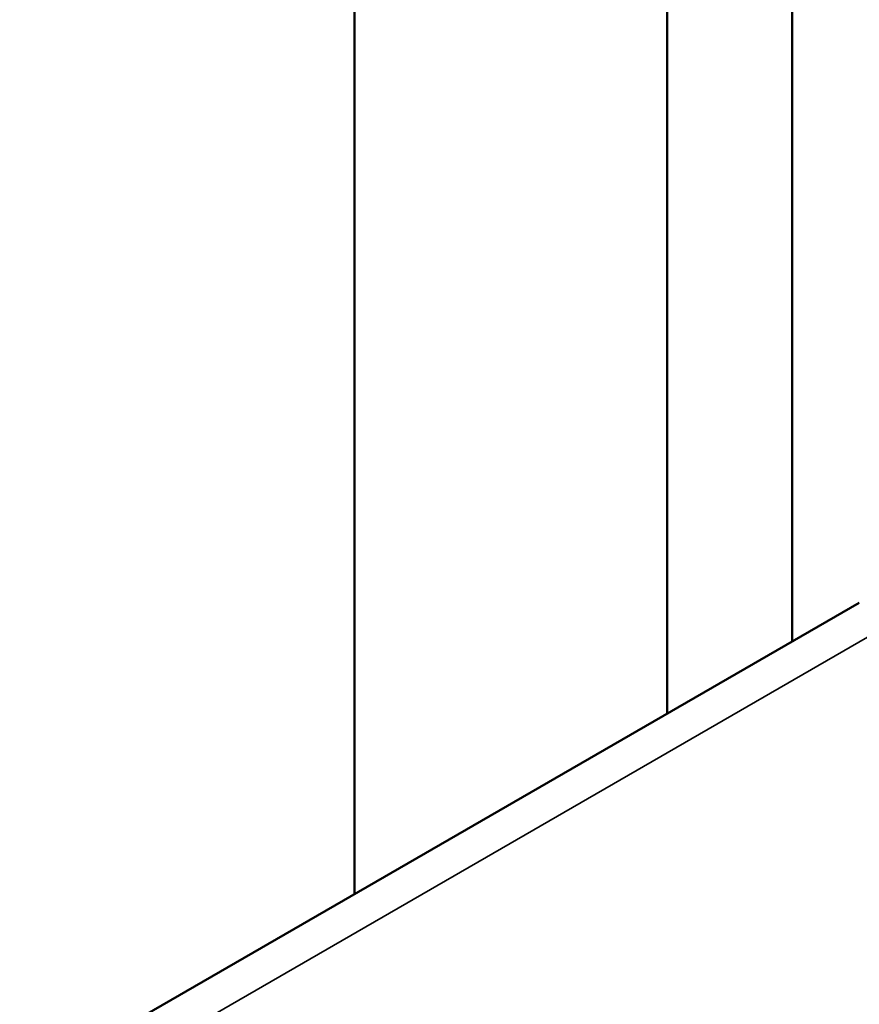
# Model space of a CAD drawing. Header units: millimetres. Extents: x 0 to 2100, y 0 to 1485.
# Tile 116 of 256: x 1718 to 1728, y 1119 to 1130. Entities that reach past the tile are written whole.
import ezdxf

# ---------------------------------------------------------------- set-up
doc = ezdxf.new("R2010")
doc.units = ezdxf.units.MM
doc.header["$LTSCALE"] = 5
doc.layers.add('Sichtbar (ISO)', color=7, linetype='Continuous', lineweight=50)
doc.layers.add('Sichtbar schmal (ISO)', color=7, linetype='Continuous', lineweight=35)

msp = doc.modelspace()

# ---------------------------------------------------------------- linework, layer by layer
at = {"layer": 'Sichtbar (ISO)'}
for p, q in [((1722.082, 1120.373), (1722.082, 1161.389)), ((1727.032, 1123.23), (1727.032, 1160.165)), ((1725.618, 1159.348), (1725.618, 1122.414)), ((1727.79, 1123.668), (1719.355, 1118.798))]:
    msp.add_line(p, q, dxfattribs=at)
msp.add_open_spline([(1718.9, 1118.453), (1712.986, 1121.868), (1707.073, 1125.282), (1695.245, 1132.111), (1689.332, 1135.525), (1683.418, 1138.939)], degree=3, knots=[0.000001, 0.000001, 0.000001, 0.000001, 2.508959, 2.508959, 5.017918, 5.017918, 5.017918, 5.017918], dxfattribs=at)
at = {"layer": 'Sichtbar schmal (ISO)'}
msp.add_line((1728.485, 1123.625), (1720.05, 1118.755), dxfattribs=at)

doc.saveas('drawing.dxf')
